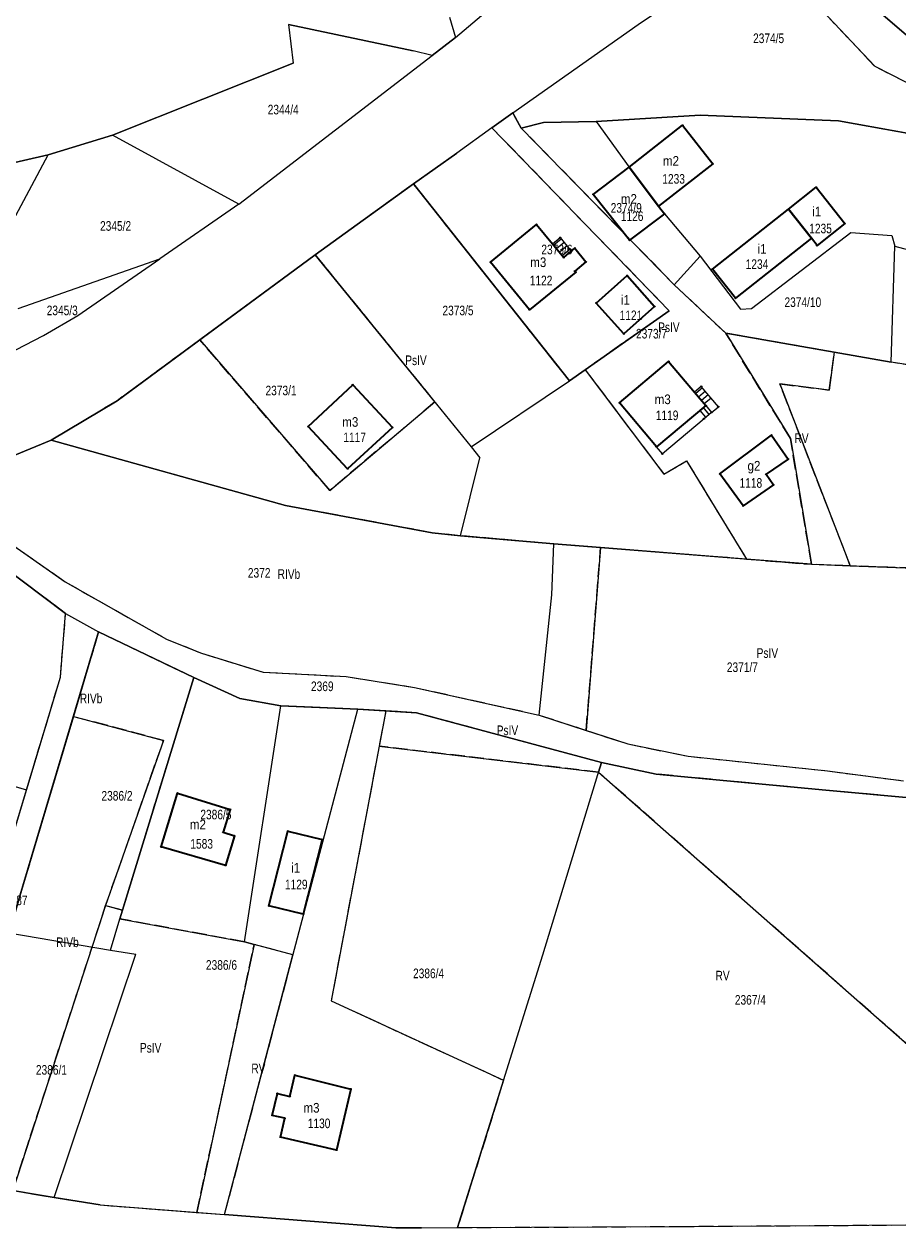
# Model space of a CAD drawing. Header units: metres. Extents: x 7496145 to 7500200, y 5498500 to 5502080.
# Tile 16 of 202: x 7497600 to 7497736, y 5498730 to 5498918. Entities that reach past the tile are written whole.
import ezdxf
from ezdxf.enums import TextEntityAlignment as Align

# ---------------------------------------------------------------- set-up
doc = ezdxf.new("R2010")
doc.units = ezdxf.units.M
doc.header["$MEASUREMENT"] = 0
for name, pattern in [('2.25_0.75', [3, 2.25, -0.75]), ('219-1000', [0]), ('egug-1000', [0])]:
    doc.linetypes.add(name, pattern=pattern)
doc.layers.get('0').update_dxf_attribs({"color": 2, "linetype": 'CONTINUOUS', "lineweight": 5})
for name, color, linetype in [('209-oznaczenie konturu klasyfikacyjnego', 7, 'CONTINUOUS'), ('211-numer działki ewidencyjnej', 7, 'CONTINUOUS'), ('217-kontur klasyfikacyjny', 7, 'CONTINUOUS'), ('218-kontur użytku gruntowego', 7, 'CONTINUOUS'), ('219-działka ewidencyjna', 7, 'CONTINUOUS'), ('312-budynek ewidencyjny', 7, 'CONTINUOUS'), ('312-oznaczenie budynku ewidencyjnego', 7, 'CONTINUOUS'), ('312-oznaczenie budynku ewidencyjnego-Atr117', 7, 'CONTINUOUS'), ('352-schody', 7, 'CONTINUOUS'), ('Punkt budynku', 7, 'CONTINUOUS')]:
    doc.layers.add(name, color=color, linetype=linetype)
doc.styles.get("Standard").update_dxf_attribs({"font": 'Working1250', "width": 0.75})

# ---------------------------------------------------------------- blocks, each defined once
blk = doc.blocks.new('PUNKTBUD')
at = {"color": 0}
blk.add_circle((0, 0), 0.09, dxfattribs=at)

msp = doc.modelspace()

# ---------------------------------------------------------------- linework, layer by layer
at = {"layer": '217-kontur klasyfikacyjny', "color": 3, "linetype": '2.25_0.75', "lineweight": 18, "flags": 128}
for points in [[(7497738.31, 5498915.47), (7497718.22, 5498932.81)], [(7497714.57, 5498930.44), (7497732.64, 5498911.26)], [(7497732.64, 5498911.26), (7497751.15, 5498901.83)], [(7497676.2, 5498904.01), (7497672.96, 5498901.66)], [(7497677.52, 5498901.62), (7497676.2, 5498904.01)], [(7497672.96, 5498901.66), (7497700.6, 5498873.12)], [(7497701.39, 5498877.18), (7497677.52, 5498901.62)], [(7497660.73, 5498892.92), (7497645.42, 5498881.83)], [(7497680.86, 5498867.51), (7497660.73, 5498892.92)], [(7497645.42, 5498881.83), (7497664.05, 5498858.9)], [(7497709.43, 5498869.62), (7497701.39, 5498877.18)], [(7497700.6, 5498873.12), (7497687.51, 5498863.92)], [(7497719.5, 5498853.18), (7497709.43, 5498869.62)], [(7497726.35, 5498866.64), (7497709.43, 5498869.62)], [(7497627.41, 5498868.57), (7497614.51, 5498859.07)], [(7497647.69, 5498845.08), (7497627.41, 5498868.57)], [(7497685.07, 5498862.2), (7497680.86, 5498867.51)], [(7497725.57, 5498860.76), (7497726.35, 5498866.64)], [(7497735.2, 5498865.08), (7497726.35, 5498866.64)], [(7497687.51, 5498863.92), (7497685.07, 5498862.2)], [(7497687.51, 5498863.92), (7497699.78, 5498847.62)], [(7497763.05, 5498860.79), (7497735.2, 5498865.08)], [(7497728.84, 5498833.35), (7497717.85, 5498861.71)], [(7497717.85, 5498861.71), (7497725.57, 5498860.76)], [(7497614.51, 5498859.07), (7497604.24, 5498852.93)], [(7497664.05, 5498858.9), (7497647.69, 5498845.08)], [(7497604.24, 5498852.93), (7497587.19, 5498845.93)], [(7497640.79, 5498842.74), (7497604.24, 5498852.93)], [(7497722.8, 5498833.58), (7497719.5, 5498853.18)], [(7497699.78, 5498847.62), (7497703.31, 5498849.71)], [(7497703.31, 5498849.71), (7497712.66, 5498834.38)], [(7497663.66, 5498838.49), (7497640.79, 5498842.74)], [(7497597.01, 5498837.46), (7497606.43, 5498830.84)], [(7497668.05, 5498838.04), (7497663.66, 5498838.49)], [(7497682.63, 5498836.75), (7497668.05, 5498838.04)], [(7497606.49, 5498825.91), (7497592.69, 5498836.25)], [(7497689.91, 5498836.18), (7497682.63, 5498836.75)], [(7497687.66, 5498807.68), (7497689.91, 5498836.18)], [(7497712.66, 5498834.38), (7497689.91, 5498836.18)], [(7497712.66, 5498834.38), (7497722.8, 5498833.58)], [(7497728.84, 5498833.35), (7497722.8, 5498833.58)], [(7497738.82, 5498832.98), (7497728.84, 5498833.35)], [(7497606.43, 5498830.84), (7497622.22, 5498821.91)], [(7497605.68, 5498815.96), (7497606.49, 5498825.91)], [(7497611.62, 5498823.03), (7497607.7, 5498809.84)], [(7497626.5, 5498815.9), (7497611.62, 5498823.03)], [(7497622.22, 5498821.91), (7497627.51, 5498819.78)], [(7497627.51, 5498819.78), (7497637.3, 5498816.75)], [(7497637.3, 5498816.75), (7497650.22, 5498816.07)], [(7497600.4, 5498798.42), (7497605.68, 5498815.96)], [(7497615.36, 5498779.66), (7497626.5, 5498815.9)], [(7497650.22, 5498816.07), (7497660.9, 5498814.39)], [(7497660.9, 5498814.39), (7497680.35, 5498810.07)], [(7497607.7, 5498809.84), (7497597.66, 5498776.12)], [(7497621.77, 5498806.11), (7497607.7, 5498809.84)], [(7497656.43, 5498810.72), (7497655.39, 5498805.22)], [(7497661.21, 5498810.43), (7497656.43, 5498810.72)], [(7497690.03, 5498802.67), (7497661.21, 5498810.43)], [(7497680.35, 5498810.07), (7497687.66, 5498807.68)], [(7497687.66, 5498807.68), (7497694.15, 5498805.56)], [(7497612.73, 5498780.34), (7497621.77, 5498806.11)], [(7497655.39, 5498805.22), (7497647.89, 5498765.5)], [(7497689.57, 5498801.16), (7497655.39, 5498805.22)], [(7497694.15, 5498805.56), (7497703.55, 5498803.64)], [(7497581.7, 5498803.85), (7497600.4, 5498798.42)], [(7497703.55, 5498803.64), (7497725.29, 5498801.37)], [(7497689.57, 5498801.16), (7497690.03, 5498802.67)], [(7497698.55, 5498800.86), (7497690.03, 5498802.67)], [(7497725.29, 5498801.37), (7497737.12, 5498799.8)], [(7497765.77, 5498733.97), (7497689.57, 5498801.16)], [(7497725, 5498798.35), (7497698.55, 5498800.86)], [(7497754.06, 5498795.71), (7497725, 5498798.35)], [(7497598.25, 5498735.91), (7497612.73, 5498780.34)], [(7497615.36, 5498779.66), (7497612.73, 5498780.34)], [(7497614.94, 5498778.28), (7497615.36, 5498779.66)], [(7497634.4, 5498774.7), (7497614.94, 5498778.28)], [(7497626.96, 5498732.49), (7497635.91, 5498774.27)], [(7497635.91, 5498774.27), (7497634.4, 5498774.7)], [(7497641.94, 5498772.65), (7497635.91, 5498774.27)], [(7497631.28, 5498732.15), (7497641.94, 5498772.65)], [(7497647.89, 5498765.5), (7497674.78, 5498753.1)], [(7497674.78, 5498753.1), (7497667.61, 5498730.13)], [(7497598.25, 5498735.91), (7497604.7, 5498734.83)], [(7497604.7, 5498734.83), (7497611.89, 5498733.66)], [(7497611.89, 5498733.66), (7497626.96, 5498732.49)], [(7497626.96, 5498732.49), (7497631.28, 5498732.15)], [(7497667.61, 5498730.13), (7497702.24, 5498730.31)], [(7497702.24, 5498730.31), (7497739.12, 5498730.55)]]:
    msp.add_lwpolyline(points, dxfattribs=at)
at = {"layer": '218-kontur użytku gruntowego', "color": 3, "linetype": 'egug-1000', "lineweight": 18, "flags": 128}
for points in [[(7497738.31, 5498915.47), (7497718.22, 5498932.81)], [(7497714.57, 5498930.44), (7497732.64, 5498911.26)], [(7497660.66, 5498913.66), (7497641.25, 5498917.77)], [(7497641.25, 5498917.77), (7497641.97, 5498911.74)], [(7497666.33, 5498918.91), (7497667.28, 5498915.76)], [(7497667.28, 5498915.76), (7497663.64, 5498912.91)], [(7497663.64, 5498912.91), (7497660.66, 5498913.66)], [(7497641.97, 5498911.74), (7497613.8, 5498900.5)], [(7497732.64, 5498911.26), (7497751.15, 5498901.83)], [(7497676.2, 5498904.01), (7497672.96, 5498901.66)], [(7497677.52, 5498901.62), (7497676.2, 5498904.01)], [(7497705.42, 5498903.61), (7497689.22, 5498902.65)], [(7497727.01, 5498902.72), (7497705.42, 5498903.61)], [(7497672.96, 5498901.66), (7497667.51, 5498897.72)], [(7497672.96, 5498901.66), (7497700.6, 5498873.12)], [(7497680.99, 5498902.47), (7497677.52, 5498901.62)], [(7497677.52, 5498901.62), (7497701.39, 5498877.18)], [(7497689.22, 5498902.65), (7497680.99, 5498902.47)], [(7497743.15, 5498899.83), (7497727.01, 5498902.72)], [(7497613.8, 5498900.5), (7497603.77, 5498897.46)], [(7497603.77, 5498897.46), (7497589.7, 5498894.2)], [(7497667.51, 5498897.72), (7497660.73, 5498892.92)], [(7497660.73, 5498892.92), (7497645.42, 5498881.83)], [(7497680.86, 5498867.51), (7497660.73, 5498892.92)], [(7497645.42, 5498881.83), (7497627.41, 5498868.57)], [(7497664.05, 5498858.9), (7497645.42, 5498881.83)], [(7497701.39, 5498877.18), (7497709.43, 5498869.62)], [(7497700.6, 5498873.12), (7497687.51, 5498863.92)], [(7497709.43, 5498869.62), (7497719.5, 5498853.18)], [(7497726.35, 5498866.64), (7497709.43, 5498869.62)], [(7497627.41, 5498868.57), (7497614.51, 5498859.07)], [(7497627.41, 5498868.57), (7497647.69, 5498845.08)], [(7497685.07, 5498862.2), (7497680.86, 5498867.51)], [(7497726.35, 5498866.64), (7497725.57, 5498860.76)], [(7497735.2, 5498865.08), (7497726.35, 5498866.64)], [(7497687.51, 5498863.92), (7497685.07, 5498862.2)], [(7497687.51, 5498863.92), (7497699.78, 5498847.62)], [(7497763.05, 5498860.79), (7497735.2, 5498865.08)], [(7497717.85, 5498861.71), (7497728.84, 5498833.35)], [(7497725.57, 5498860.76), (7497717.85, 5498861.71)], [(7497614.51, 5498859.07), (7497604.24, 5498852.93)], [(7497647.69, 5498845.08), (7497664.05, 5498858.9)], [(7497604.24, 5498852.93), (7497587.19, 5498845.93)], [(7497640.79, 5498842.74), (7497604.24, 5498852.93)], [(7497719.5, 5498853.18), (7497722.8, 5498833.58)], [(7497699.78, 5498847.62), (7497703.31, 5498849.71)], [(7497703.31, 5498849.71), (7497712.66, 5498834.38)], [(7497663.66, 5498838.49), (7497640.79, 5498842.74)], [(7497597.01, 5498837.46), (7497606.43, 5498830.84)], [(7497668.05, 5498838.04), (7497663.66, 5498838.49)], [(7497682.63, 5498836.75), (7497668.05, 5498838.04)], [(7497606.49, 5498825.91), (7497592.69, 5498836.25)], [(7497689.91, 5498836.18), (7497682.63, 5498836.75)], [(7497689.91, 5498836.18), (7497687.66, 5498807.68)], [(7497712.66, 5498834.38), (7497689.91, 5498836.18)], [(7497722.8, 5498833.58), (7497712.66, 5498834.38)], [(7497722.8, 5498833.58), (7497728.84, 5498833.35)], [(7497728.84, 5498833.35), (7497738.82, 5498832.98)], [(7497606.43, 5498830.84), (7497622.22, 5498821.91)], [(7497605.68, 5498815.96), (7497606.49, 5498825.91)], [(7497611.62, 5498823.03), (7497607.7, 5498809.84)], [(7497626.5, 5498815.9), (7497611.62, 5498823.03)], [(7497622.22, 5498821.91), (7497627.51, 5498819.78)], [(7497627.51, 5498819.78), (7497637.3, 5498816.75)], [(7497637.3, 5498816.75), (7497650.22, 5498816.07)], [(7497600.4, 5498798.42), (7497605.68, 5498815.96)], [(7497626.5, 5498815.9), (7497615.36, 5498779.66)], [(7497633.64, 5498812.65), (7497626.5, 5498815.9)], [(7497650.22, 5498816.07), (7497660.9, 5498814.39)], [(7497640.05, 5498811.53), (7497633.64, 5498812.65)], [(7497660.9, 5498814.39), (7497680.35, 5498810.07)], [(7497645.01, 5498811.3), (7497640.05, 5498811.53)], [(7497652.03, 5498810.98), (7497645.01, 5498811.3)], [(7497656.43, 5498810.72), (7497652.03, 5498810.98)], [(7497607.7, 5498809.84), (7497597.66, 5498776.12)], [(7497607.7, 5498809.84), (7497621.77, 5498806.11)], [(7497656.43, 5498810.72), (7497655.39, 5498805.22)], [(7497661.21, 5498810.43), (7497656.43, 5498810.72)], [(7497690.03, 5498802.67), (7497661.21, 5498810.43)], [(7497680.35, 5498810.07), (7497687.66, 5498807.68)], [(7497687.66, 5498807.68), (7497694.15, 5498805.56)], [(7497621.77, 5498806.11), (7497612.73, 5498780.34)], [(7497655.39, 5498805.22), (7497647.89, 5498765.5)], [(7497655.39, 5498805.22), (7497689.57, 5498801.16)], [(7497694.15, 5498805.56), (7497703.55, 5498803.64)], [(7497581.7, 5498803.85), (7497600.4, 5498798.42)], [(7497703.55, 5498803.64), (7497725.29, 5498801.37)], [(7497690.03, 5498802.67), (7497689.57, 5498801.16)], [(7497698.55, 5498800.86), (7497690.03, 5498802.67)], [(7497725.29, 5498801.37), (7497737.12, 5498799.8)], [(7497689.57, 5498801.16), (7497765.77, 5498733.97)], [(7497725, 5498798.35), (7497698.55, 5498800.86)], [(7497591.11, 5498767.53), (7497600.4, 5498798.42)], [(7497754.06, 5498795.71), (7497725, 5498798.35)], [(7497612.73, 5498780.34), (7497598.25, 5498735.91)], [(7497612.73, 5498780.34), (7497615.36, 5498779.66)], [(7497615.36, 5498779.66), (7497614.94, 5498778.28)], [(7497614.94, 5498778.28), (7497634.4, 5498774.7)], [(7497635.91, 5498774.27), (7497626.96, 5498732.49)], [(7497634.4, 5498774.7), (7497635.91, 5498774.27)], [(7497641.94, 5498772.65), (7497635.91, 5498774.27)], [(7497631.28, 5498732.15), (7497641.94, 5498772.65)], [(7497647.89, 5498765.5), (7497674.78, 5498753.1)], [(7497674.78, 5498753.1), (7497667.61, 5498730.13)], [(7497598.25, 5498735.91), (7497604.7, 5498734.83)], [(7497604.7, 5498734.83), (7497611.89, 5498733.66)], [(7497611.89, 5498733.66), (7497626.96, 5498732.49)], [(7497626.96, 5498732.49), (7497631.28, 5498732.15)], [(7497631.28, 5498732.15), (7497657.96, 5498730.08)], [(7497657.96, 5498730.08), (7497661.99, 5498730.1)], [(7497661.99, 5498730.1), (7497667.61, 5498730.13)], [(7497667.61, 5498730.13), (7497702.24, 5498730.31)], [(7497702.24, 5498730.31), (7497739.12, 5498730.55)]]:
    msp.add_lwpolyline(points, dxfattribs=at)
at = {"layer": '219-działka ewidencyjna', "color": 3, "linetype": '219-1000', "lineweight": 18, "flags": 128}
for points in [[(7497718.22, 5498932.81), (7497738.31, 5498915.47)], [(7497695.75, 5498917.79), (7497714.57, 5498930.44)], [(7497714.57, 5498930.44), (7497732.64, 5498911.26)], [(7497667.28, 5498915.76), (7497676.73, 5498923.78)], [(7497641.25, 5498917.77), (7497660.66, 5498913.66)], [(7497641.25, 5498917.77), (7497641.97, 5498911.74)], [(7497666.33, 5498918.91), (7497667.28, 5498915.76)], [(7497676.2, 5498904.01), (7497695.75, 5498917.79)], [(7497663.64, 5498912.91), (7497667.28, 5498915.76)], [(7497633.49, 5498889.74), (7497663.64, 5498912.91)], [(7497663.64, 5498912.91), (7497660.66, 5498913.66)], [(7497613.8, 5498900.5), (7497641.97, 5498911.74)], [(7497732.64, 5498911.26), (7497751.15, 5498901.83)], [(7497672.96, 5498901.66), (7497676.2, 5498904.01)], [(7497676.2, 5498904.01), (7497677.52, 5498901.62)], [(7497689.22, 5498902.65), (7497705.42, 5498903.61)], [(7497705.42, 5498903.61), (7497727.01, 5498902.72)], [(7497672.96, 5498901.66), (7497667.51, 5498897.72)], [(7497672.96, 5498901.66), (7497700.6, 5498873.12)], [(7497677.52, 5498901.62), (7497680.99, 5498902.47)], [(7497677.52, 5498901.62), (7497701.39, 5498877.18)], [(7497680.99, 5498902.47), (7497689.22, 5498902.65)], [(7497689.22, 5498902.65), (7497694.36, 5498895.51)], [(7497727.01, 5498902.72), (7497746.09, 5498899.3)], [(7497603.77, 5498897.46), (7497613.8, 5498900.5)], [(7497633.49, 5498889.74), (7497613.8, 5498900.5)], [(7497589.7, 5498894.2), (7497603.77, 5498897.46)], [(7497590.22, 5498872.05), (7497603.77, 5498897.46)], [(7497660.73, 5498892.92), (7497667.51, 5498897.72)], [(7497694.36, 5498895.51), (7497698.96, 5498889.45)], [(7497645.42, 5498881.83), (7497660.73, 5498892.92)], [(7497660.73, 5498892.92), (7497685.07, 5498862.2)], [(7497633.49, 5498889.74), (7497621.16, 5498881.22)], [(7497698.96, 5498889.45), (7497699.86, 5498888.25)], [(7497699.86, 5498888.25), (7497705.43, 5498881.63)], [(7497713.42, 5498873.47), (7497728.9, 5498885.34)], [(7497728.9, 5498885.34), (7497735.33, 5498884.84)], [(7497735.33, 5498884.84), (7497735.76, 5498883.21)], [(7497735.2, 5498865.08), (7497735.76, 5498883.21)], [(7497735.76, 5498883.21), (7497785.16, 5498869.99)], [(7497599.11, 5498873.48), (7497621.16, 5498881.22)], [(7497608.38, 5498872.36), (7497621.16, 5498881.22)], [(7497614.51, 5498859.07), (7497645.42, 5498881.83)], [(7497645.42, 5498881.83), (7497669.72, 5498851.92)], [(7497701.39, 5498877.18), (7497705.43, 5498881.63)], [(7497705.43, 5498881.63), (7497711.74, 5498873.35)], [(7497701.39, 5498877.18), (7497709.43, 5498869.62)], [(7497685.07, 5498862.2), (7497700.6, 5498873.12)], [(7497711.74, 5498873.35), (7497713.42, 5498873.47)], [(7497603.06, 5498869.29), (7497608.38, 5498872.36)], [(7497594.45, 5498864.82), (7497603.06, 5498869.29)], [(7497709.43, 5498869.62), (7497735.2, 5498865.08)], [(7497709.43, 5498869.62), (7497719.5, 5498853.18)], [(7497764.42, 5498860.58), (7497735.2, 5498865.08)], [(7497669.72, 5498851.92), (7497685.07, 5498862.2)], [(7497604.24, 5498852.93), (7497614.51, 5498859.07)], [(7497587.19, 5498845.93), (7497604.24, 5498852.93)], [(7497604.24, 5498852.93), (7497640.79, 5498842.74)], [(7497719.5, 5498853.18), (7497722.8, 5498833.58)], [(7497668.05, 5498838.04), (7497671.07, 5498850.2)], [(7497669.72, 5498851.92), (7497671.07, 5498850.2)], [(7497640.79, 5498842.74), (7497663.66, 5498838.49)], [(7497597.01, 5498837.46), (7497606.43, 5498830.84)], [(7497663.66, 5498838.49), (7497668.05, 5498838.04)], [(7497668.05, 5498838.04), (7497682.63, 5498836.75)], [(7497592.69, 5498836.25), (7497606.49, 5498825.91)], [(7497682.29, 5498828.82), (7497682.63, 5498836.75)], [(7497682.63, 5498836.75), (7497722.8, 5498833.58)], [(7497722.8, 5498833.58), (7497738.82, 5498832.98)], [(7497606.43, 5498830.84), (7497622.22, 5498821.91)], [(7497680.35, 5498810.07), (7497682.29, 5498828.82)], [(7497605.68, 5498815.96), (7497606.49, 5498825.91)], [(7497606.49, 5498825.91), (7497611.62, 5498823.03)], [(7497597.66, 5498776.12), (7497611.62, 5498823.03)], [(7497611.62, 5498823.03), (7497626.5, 5498815.9)], [(7497622.22, 5498821.91), (7497627.51, 5498819.78)], [(7497627.51, 5498819.78), (7497637.3, 5498816.75)], [(7497637.3, 5498816.75), (7497650.22, 5498816.07)], [(7497582.43, 5498738.69), (7497605.68, 5498815.96)], [(7497614.94, 5498778.28), (7497626.5, 5498815.9)], [(7497626.5, 5498815.9), (7497633.64, 5498812.65)], [(7497650.22, 5498816.07), (7497660.9, 5498814.39)], [(7497633.64, 5498812.65), (7497640.05, 5498811.53)], [(7497660.9, 5498814.39), (7497680.35, 5498810.07)], [(7497631.28, 5498732.15), (7497652.03, 5498810.98)], [(7497634.4, 5498774.7), (7497640.05, 5498811.53)], [(7497640.05, 5498811.53), (7497652.03, 5498810.98)], [(7497652.03, 5498810.98), (7497661.21, 5498810.43)], [(7497661.21, 5498810.43), (7497690.03, 5498802.67)], [(7497680.35, 5498810.07), (7497694.15, 5498805.56)], [(7497694.15, 5498805.56), (7497703.55, 5498803.64)], [(7497703.55, 5498803.64), (7497725.29, 5498801.37)], [(7497680.89, 5498772.68), (7497690.03, 5498802.67)], [(7497690.03, 5498802.67), (7497698.55, 5498800.86)], [(7497725.29, 5498801.37), (7497737.12, 5498799.8)], [(7497698.55, 5498800.86), (7497725, 5498798.35)], [(7497725, 5498798.35), (7497754.06, 5498795.71)], [(7497613.47, 5498773.42), (7497614.94, 5498778.28)], [(7497614.94, 5498778.28), (7497634.4, 5498774.7)], [(7497597.66, 5498776.12), (7497613.47, 5498773.42)], [(7497613.47, 5498773.42), (7497617.46, 5498772.8)], [(7497604.7, 5498734.83), (7497617.46, 5498772.8)], [(7497667.61, 5498730.13), (7497680.89, 5498772.68)], [(7497604.7, 5498734.83), (7497586.99, 5498737.8)], [(7497611.89, 5498733.66), (7497604.7, 5498734.83)], [(7497611.89, 5498733.66), (7497631.28, 5498732.15)], [(7497657.96, 5498730.08), (7497631.28, 5498732.15)], [(7497661.99, 5498730.1), (7497657.96, 5498730.08)], [(7497661.99, 5498730.1), (7497667.61, 5498730.13)], [(7497667.61, 5498730.13), (7497702.24, 5498730.31)], [(7497702.24, 5498730.31), (7497739.12, 5498730.55)]]:
    msp.add_lwpolyline(points, dxfattribs=at)
at = {"layer": '312-budynek ewidencyjny', "color": 7, "linetype": 'Continuous', "lineweight": 35, "flags": 128}
for points in [[(7497694.36, 5498895.51), (7497702.68, 5498902.05)], [(7497702.68, 5498902.05), (7497707.4, 5498896.05)], [(7497688.77, 5498891.27), (7497694.36, 5498895.51)], [(7497694.36, 5498895.51), (7497698.96, 5498889.45)], [(7497698.96, 5498889.45), (7497694.36, 5498895.51)], [(7497707.4, 5498896.05), (7497698.96, 5498889.45)], [(7497719.2, 5498888.96), (7497723.53, 5498892.38)], [(7497723.53, 5498892.38), (7497727.99, 5498886.72)], [(7497694.41, 5498884.12), (7497688.77, 5498891.27)], [(7497699.86, 5498888.25), (7497694.41, 5498884.12)], [(7497698.96, 5498889.45), (7497699.86, 5498888.25)], [(7497707.35, 5498879.63), (7497719.2, 5498888.96)], [(7497719.2, 5498888.96), (7497722.8, 5498884.42)], [(7497722.8, 5498884.42), (7497719.2, 5498888.96)], [(7497672.76, 5498880.69), (7497679.91, 5498886.58)], [(7497679.91, 5498886.58), (7497682.41, 5498883.55)], [(7497727.99, 5498886.72), (7497723.65, 5498883.31)], [(7497722.8, 5498884.42), (7497710.94, 5498875.08)], [(7497723.65, 5498883.31), (7497722.8, 5498884.42)], [(7497682.41, 5498883.55), (7497684.15, 5498881.44)], [(7497684.15, 5498881.44), (7497685.34, 5498882.42)], [(7497685.34, 5498882.42), (7497685.9, 5498882.88)], [(7497685.9, 5498882.88), (7497687.61, 5498880.73)], [(7497678.83, 5498873.29), (7497672.76, 5498880.69)], [(7497687.61, 5498880.73), (7497685.89, 5498879.32)], [(7497686.03, 5498879.15), (7497678.83, 5498873.29)], [(7497685.89, 5498879.32), (7497686.03, 5498879.15)], [(7497689.24, 5498874.33), (7497694.04, 5498878.61)], [(7497694.04, 5498878.61), (7497698.32, 5498873.81)], [(7497710.94, 5498875.08), (7497707.35, 5498879.63)], [(7497693.52, 5498869.53), (7497689.24, 5498874.33)], [(7497698.32, 5498873.81), (7497693.52, 5498869.53)], [(7497692.87, 5498858.76), (7497700.52, 5498865.2)], [(7497700.52, 5498865.2), (7497704.55, 5498860.42)], [(7497644.31, 5498855.06), (7497651.26, 5498861.57)], [(7497651.26, 5498861.57), (7497657.45, 5498854.93)], [(7497704.55, 5498860.42), (7497706.31, 5498858.33)], [(7497698.61, 5498851.92), (7497692.87, 5498858.76)], [(7497706.31, 5498858.33), (7497698.61, 5498851.92)], [(7497650.46, 5498848.49), (7497644.31, 5498855.06)], [(7497657.45, 5498854.93), (7497650.46, 5498848.49)], [(7497708.5, 5498847.69), (7497716.56, 5498853.71)], [(7497716.56, 5498853.71), (7497719.14, 5498850)], [(7497719.14, 5498850), (7497715.71, 5498847.62)], [(7497712.13, 5498842.69), (7497708.5, 5498847.69)], [(7497715.71, 5498847.62), (7497716.85, 5498845.97)], [(7497716.85, 5498845.97), (7497712.13, 5498842.69)], [(7497621.4, 5498789.49), (7497623.94, 5498797.88)], [(7497623.94, 5498797.88), (7497632.16, 5498795.36)], [(7497632.16, 5498795.36), (7497631.06, 5498791.78)], [(7497631.06, 5498791.78), (7497632.83, 5498791.23)], [(7497632.83, 5498791.23), (7497631.41, 5498786.63)], [(7497638.2, 5498780.32), (7497641.15, 5498791.95)], [(7497641.15, 5498791.95), (7497646.5, 5498790.67)], [(7497646.5, 5498790.67), (7497643.55, 5498779.04)], [(7497631.41, 5498786.63), (7497621.4, 5498789.49)], [(7497643.55, 5498779.04), (7497638.2, 5498780.32)], [(7497641.46, 5498750.6), (7497642.23, 5498753.91)], [(7497642.23, 5498753.91), (7497650.94, 5498751.74)], [(7497638.72, 5498747.63), (7497639.51, 5498751.05)], [(7497639.51, 5498751.05), (7497641.46, 5498750.6)], [(7497650.94, 5498751.74), (7497648.73, 5498742.23)], [(7497640.66, 5498747.18), (7497638.72, 5498747.63)], [(7497639.99, 5498744.26), (7497640.66, 5498747.18)], [(7497648.73, 5498742.23), (7497639.99, 5498744.26)]]:
    msp.add_lwpolyline(points, dxfattribs=at)
at = {"layer": '352-schody', "color": 7, "linetype": 'Continuous', "lineweight": 18, "flags": 128}
for points in [[(7497684.15, 5498881.44), (7497682.41, 5498883.55), (7497683.6, 5498884.53), (7497685.34, 5498882.42)], [(7497684.15, 5498881.44), (7497682.41, 5498883.55), (7497683.6, 5498884.53), (7497685.34, 5498882.42)], [(7497707.21, 5498857.27), (7497708.27, 5498858.16), (7497705.61, 5498861.31), (7497704.55, 5498860.42), (7497706.31, 5498858.33)], [(7497707.21, 5498857.27), (7497708.27, 5498858.16), (7497705.61, 5498861.31), (7497704.55, 5498860.42), (7497706.31, 5498858.33)], [(7497698.61, 5498851.92), (7497706.31, 5498858.33), (7497707.21, 5498857.27), (7497706.04, 5498856.29), (7497699.54, 5498850.8)], [(7497698.61, 5498851.92), (7497706.31, 5498858.33), (7497707.21, 5498857.27), (7497706.04, 5498856.29), (7497699.54, 5498850.8)]]:
    msp.add_lwpolyline(points, close=True, dxfattribs=at)
for points in [[(7497683.78, 5498884.31), (7497682.59, 5498883.33)], [(7497684.23, 5498883.77), (7497683.04, 5498882.79)], [(7497684.67, 5498883.23), (7497683.48, 5498882.25)], [(7497685.12, 5498882.69), (7497683.93, 5498881.71)], [(7497705.79, 5498861.1), (7497704.73, 5498860.2)], [(7497706.24, 5498860.56), (7497705.18, 5498859.67)], [(7497706.69, 5498860.03), (7497705.63, 5498859.13)], [(7497706.84, 5498856.96), (7497705.95, 5498858.03)], [(7497707.15, 5498859.49), (7497706.08, 5498858.6)], [(7497706.31, 5498856.51), (7497705.41, 5498857.58)]]:
    msp.add_lwpolyline(points, dxfattribs=at)

# ---------------------------------------------------------------- block references
at = {"layer": 'Punkt budynku', "color": 5, "linetype": 'Continuous', "lineweight": 13}
for p in [(7497702.68, 5498902.05), (7497694.36, 5498895.51), (7497707.4, 5498896.05), (7497723.53, 5498892.38), (7497688.77, 5498891.27), (7497698.96, 5498889.45), (7497699.86, 5498888.25), (7497719.2, 5498888.96), (7497679.91, 5498886.58), (7497727.99, 5498886.72), (7497683.6, 5498884.53), (7497694.41, 5498884.12), (7497722.8, 5498884.42), (7497682.41, 5498883.55), (7497685.34, 5498882.42), (7497685.9, 5498882.88), (7497723.65, 5498883.31), (7497672.76, 5498880.69), (7497684.15, 5498881.44), (7497687.61, 5498880.73), (7497685.89, 5498879.32), (7497686.03, 5498879.15), (7497694.04, 5498878.61), (7497707.35, 5498879.63), (7497710.94, 5498875.08), (7497678.83, 5498873.29), (7497689.24, 5498874.33), (7497698.32, 5498873.81), (7497693.52, 5498869.53), (7497700.52, 5498865.2), (7497651.26, 5498861.57), (7497704.55, 5498860.42), (7497705.61, 5498861.31), (7497692.87, 5498858.76), (7497706.31, 5498858.33), (7497708.27, 5498858.16), (7497706.04, 5498856.29), (7497707.21, 5498857.27), (7497644.31, 5498855.06), (7497657.45, 5498854.93), (7497716.56, 5498853.71), (7497698.61, 5498851.92), (7497699.54, 5498850.8), (7497650.46, 5498848.49), (7497719.14, 5498850), (7497708.5, 5498847.69), (7497715.71, 5498847.62), (7497716.85, 5498845.97), (7497712.13, 5498842.69), (7497623.94, 5498797.88), (7497632.16, 5498795.36), (7497641.15, 5498791.95), (7497631.06, 5498791.78), (7497632.83, 5498791.23), (7497646.5, 5498790.67), (7497621.4, 5498789.49), (7497631.41, 5498786.63), (7497638.2, 5498780.32), (7497643.55, 5498779.04), (7497642.23, 5498753.91), (7497639.51, 5498751.05), (7497641.46, 5498750.6), (7497650.94, 5498751.74), (7497638.72, 5498747.63), (7497640.66, 5498747.18), (7497639.99, 5498744.26), (7497648.73, 5498742.23)]:
    msp.add_blockref('PUNKTBUD', p, dxfattribs=at)

# ---------------------------------------------------------------- texts
at = {"layer": '209-oznaczenie konturu klasyfikacyjnego', "color": 3, "linetype": 'Continuous', "lineweight": 18, "width": 0.79}
for s, p in [('PsIV', (7497698.88, 5498869.8)), ('PsIV', (7497659.45, 5498864.65)), ('RV', (7497720.14, 5498852.49)), ('RIVb', (7497639.55, 5498831.31)), ('PsIV', (7497714.24, 5498818.99)), ('RIVb', (7497608.7, 5498811.91)), ('PsIV', (7497673.71, 5498806.94)), ('RIVb', (7497605.01, 5498773.88)), ('RV', (7497707.83, 5498768.68)), ('PsIV', (7497618.08, 5498757.42)), ('RV', (7497635.45, 5498754.21))]:
    msp.add_text(s, height=1.5, dxfattribs=at).set_placement(p)
at = {"layer": '211-numer działki ewidencyjnej', "color": 3, "linetype": 'Continuous', "lineweight": 18, "width": 0.79}
for s, p in [('2374/5', (7497713.68, 5498914.87)), ('2344/4', (7497638, 5498903.75)), ('2345/2', (7497611.86, 5498885.6)), ('2373/6', (7497680.67, 5498881.93)), ('2345/3', (7497603.54, 5498872.43)), ('2373/5', (7497665.25, 5498872.42)), ('2373/7', (7497695.43, 5498868.8)), ('2373/1', (7497637.66, 5498859.94)), ('2372', (7497634.91, 5498831.5))]:
    msp.add_text(s, height=1.5, dxfattribs=at).set_placement(p)
for s, p in [('2374/9', (7497691.48, 5498889.92)), ('2374/10', (7497718.58, 5498875.21)), ('2371/7', (7497709.59, 5498818.28)), ('2369', (7497644.75, 5498815.3)), ('2386/2', (7497612.08, 5498798.23)), ('2386/5', (7497627.5, 5498795.3)), ('2387', (7497597.03, 5498781.92)), ('2386/6', (7497628.37, 5498771.84)), ('2386/4', (7497660.66, 5498770.53)), ('2367/4', (7497710.84, 5498766.4)), ('2386/1', (7497601.86, 5498755.48))]:
    msp.add_text(s, height=1.5, dxfattribs=at).set_placement(p, align=Align.TOP_LEFT)
at = {"layer": '312-oznaczenie budynku ewidencyjnego', "color": 7, "linetype": 'Continuous', "lineweight": 18, "width": 0.79}
for s, p in [('1233', (7497699.53, 5498894.44)), ('1126', (7497693.06, 5498888.63)), ('1235', (7497722.44, 5498886.7)), ('1234', (7497712.53, 5498881.14)), ('1122', (7497678.86, 5498878.6)), ('1121', (7497692.88, 5498873.16)), ('1119', (7497698.51, 5498857.56)), ('1117', (7497649.8, 5498854.13)), ('1118', (7497711.58, 5498847.02)), ('1583', (7497625.94, 5498790.73)), ('1129', (7497640.69, 5498784.4)), ('1130', (7497644.25, 5498747.14))]:
    msp.add_text(s, height=1.5, dxfattribs=at).set_placement(p, align=Align.TOP_LEFT)
at = {"layer": '312-oznaczenie budynku ewidencyjnego-Atr117', "color": 7, "width": 0.9}
for s, p in [('m2', (7497700.88, 5498895.75)), ('m2', (7497694.32, 5498889.82)), ('i1', (7497723.6, 5498887.85)), ('i1', (7497715.08, 5498882.02)), ('m3', (7497680.19, 5498879.94)), ('i1', (7497693.78, 5498874.07)), ('m3', (7497699.59, 5498858.56)), ('m3', (7497650.88, 5498855.03)), ('g2', (7497713.82, 5498848.2)), ('m2', (7497627.12, 5498792.26)), ('i1', (7497642.35, 5498785.5)), ('m3', (7497644.83, 5498748.07))]:
    msp.add_text(s, height=1.5, dxfattribs=at).set_placement(p, align=Align.CENTER)

doc.saveas('drawing.dxf')
